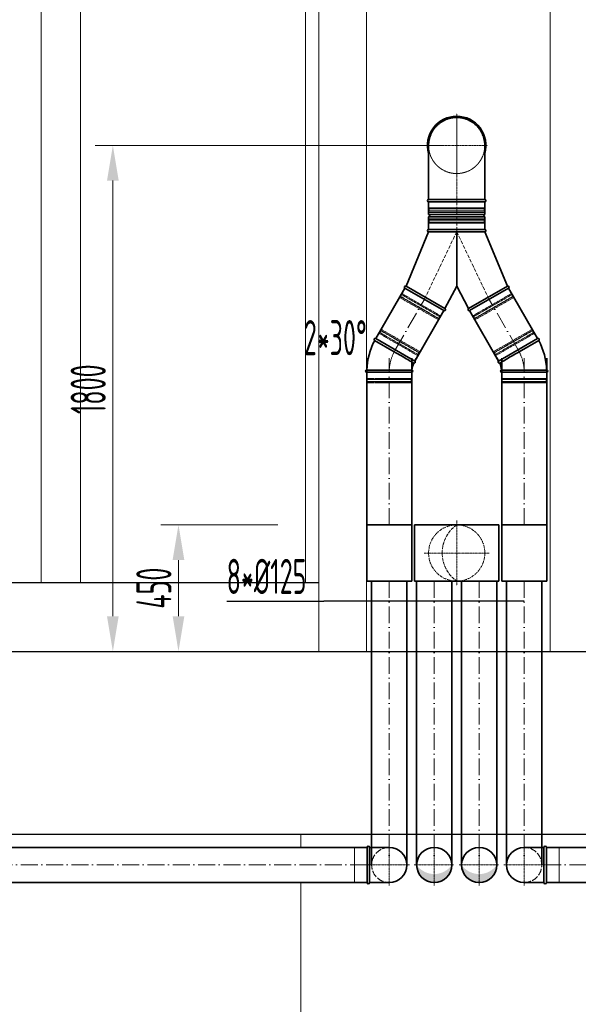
# Model space of a CAD drawing. Header units: millimetres. Extents: x -20688 to 44066, y -7315 to 67290.
# Tile 62 of 75: x 20378 to 22364, y 39869 to 43372. Entities that reach past the tile are written whole.
import ezdxf

# ---------------------------------------------------------------- set-up
doc = ezdxf.new("R2010")
doc.units = ezdxf.units.MM
for name, pattern in [('ACAD_ISO02W100', [15, 12, -3]), ('ACAD_ISO10W100', [18, 12, -3, 0, -3]), ('phl_thick', [0])]:
    doc.linetypes.add(name, pattern=pattern)
for name, color, linetype, lineweight in [('UT_KOTY - DIMENZE', 7, 'Continuous', 5), ('VZT_01 SUP (PŘÍVOD) - OBRYS', 5, 'Continuous', 35), ('VZT_02 SUP (PŘÍVOD) - OSA', 5, 'ACAD_ISO10W100', 5), ('VZT_04 SUP (PŘÍVOD) - SKRYTÉ', 5, 'ACAD_ISO02W100', 5), ('VZT_05 ETA (ODVOD) - OBRYS', 6, 'Continuous', 35), ('VZT_06 ETA (ODVOD) - OSA', 6, 'ACAD_ISO10W100', 5), ('VZT_08 ETA (ODVOD) - SKRYTÉ', 6, 'ACAD_ISO02W100', 5), ('VZT_0A SUP (PŘÍVOD)', 5, 'Continuous', 35), ('VZT_0B ETA (ODVOD)', 6, 'Continuous', 35), ('VZT_50 POPIS - OBECNE', 7, 'Continuous', 13), ('VZT_60_KOTY - DIMENZE', 7, 'Continuous', 5)]:
    doc.layers.add(name, color=color, linetype=linetype, lineweight=lineweight)
doc.layers.add('VZT_03 SUP (PŘÍVOD) - NETISK', color=8, linetype='ACAD_ISO02W100', lineweight=5, plot=False)
doc.styles.add('EVORA_125', font='isocp.shx', dxfattribs={"width": 0.6, "height": 125})
doc.styles.add('ISOCP 2.5', font='isocp.shx', dxfattribs={"width": 0.6, "height": 2.5})

msp = doc.modelspace()

# ---------------------------------------------------------------- hatches: boundary and pattern name
at = {"layer": 'VZT_05 ETA (ODVOD) - OBRYS'}
h = msp.add_hatch(color=256, dxfattribs=at)
h.dxf.hatch_style = 1
h.paths.add_polyline_path([(21789.4, 40364.3, 0.242708), (21851.9, 40332), (21851.9, 40301.8, -0.414214)])
h.paths.add_polyline_path([(21851.9, 40301.8), (21851.9, 40332, 0.242708), (21914.4, 40364.3, -0.414214)])
h = msp.add_hatch(color=256, dxfattribs=at)
h.dxf.hatch_style = 1
h.paths.add_polyline_path([(22074.4, 40364.3, -0.242708), (22011.9, 40332), (22011.9, 40301.8, 0.414214)])
h.paths.add_polyline_path([(22011.9, 40301.8), (22011.9, 40332, -0.242708), (21949.4, 40364.3, 0.414214)])

# ---------------------------------------------------------------- linework, layer by layer
at = {"color": 8, "lineweight": 9, "ltscale": 0.5}
for p, q in [((20453.8, 45104.3), (20453.8, 41369.3)), ((20593.8, 45104.3), (20593.8, 41369.3)), ((21393.7, 45104.3), (21393.7, 41369.3)), ((21441.1, 43704.3), (21441.1, 41124.3)), ((21610.5, 43524.3), (21610.5, 41124.3)), ((22264.4, 43524.3), (22264.4, 41124.3)), ((21377.7, 40426.8), (21377.7, 40474.3))]:
    msp.add_line(p, q, dxfattribs=at)
at = {"color": 8}
for p, q in [((17339.3, 41369.3), (21441.1, 41369.3)), ((17339.3, 41124.3), (24945.2, 41124.3)), ((17339.3, 40474.3), (24945.2, 40474.3))]:
    msp.add_line(p, q, dxfattribs=at)
for centre in [(21851.9, 40364.3), (22011.9, 40364.3)]:
    msp.add_circle(centre, 62.5)
at = {"layer": 'UT_KOTY - DIMENZE'}
for p, q in [((21881.9, 42924.3), (20646.4, 42924.3)), ((20708.9, 41249.3), (20708.9, 42799.3)), ((21295.2, 41574.3), (20879.8, 41574.3)), ((20942.3, 41249.3), (20942.3, 41449.3)), ((20658.9, 41124.3), (20646.4, 41124.3)), ((20992.3, 41124.3), (21004.8, 41124.3))]:
    msp.add_line(p, q, dxfattribs=at)
at = {"layer": 'UT_KOTY - DIMENZE', "lineweight": 9}
for points in [[(20688.1, 42799.3), (20729.7, 42799.3), (20708.9, 42924.3)], [(20921.5, 41449.3), (20963.2, 41449.3), (20942.3, 41574.3)], [(20688.1, 41249.3), (20729.7, 41249.3), (20708.9, 41124.3)], [(20921.5, 41249.3), (20963.2, 41249.3), (20942.3, 41124.3)]]:
    msp.add_solid(points, dxfattribs=at)
at = {"layer": 'VZT_01 SUP (PŘÍVOD) - OBRYS'}
for p, q in [((21831.9, 42924.1), (21831.9, 42732.3)), ((22031.9, 42732.3), (22031.9, 42924.1)), ((22031.9, 42732.3), (21831.9, 42732.3)), ((21831.9, 42724.3), (21931.9, 42724.3)), ((21831.9, 42724.3), (22031.9, 42724.3)), ((21831.9, 42724.3), (21831.9, 42678.8)), ((21931.9, 42724.3), (22031.9, 42724.3)), ((22031.9, 42724.3), (22031.9, 42678.8)), ((21831.9, 42678.8), (22031.9, 42678.8)), ((21831.9, 42670.8), (22031.9, 42670.8)), ((21831.9, 42670.8), (21831.9, 42625.3)), ((22031.9, 42670.8), (22031.9, 42625.3)), ((21831.9, 42617.4), (21751.6, 42423.7)), ((22031.9, 42625.4), (21831.9, 42625.4)), ((21831.9, 42625.3), (22031.9, 42625.3)), ((21931.9, 42617.4), (21831.9, 42617.4)), ((22031.9, 42617.4), (21931.9, 42617.4)), ((22112.1, 42423.7), (22031.9, 42617.4)), ((21890.1, 42343.7), (21751.6, 42423.7)), ((21890.1, 42343.7), (21931.9, 42424.2)), ((21931.9, 42424.2), (21973.6, 42343.7)), ((21973.6, 42343.7), (22112.1, 42423.7)), ((21747.6, 42416.8), (21886.1, 42336.8)), ((22116.1, 42416.8), (21977.6, 42336.8)), ((21709.4, 42190.3), (21640, 42230.4)), ((21644, 42237.3), (21782.6, 42157.3)), ((22219.7, 42237.3), (22081.1, 42157.3)), ((22154.3, 42190.3), (22223.7, 42230.4)), ((21692, 42125.3), (21611.9, 42125.3)), ((21771.9, 42117.3), (21611.9, 42117.3)), ((22091.9, 42117.3), (22251.9, 42117.3)), ((22171.8, 42125.3), (22251.9, 42125.3))]:
    msp.add_line(p, q, dxfattribs=at)
for points in [[(21747.6, 42416.7), (21644, 42237.3)], [(22116.1, 42416.7), (22219.7, 42237.3)], [(21886.1, 42336.7), (21782.6, 42157.3)], [(21977.6, 42336.7), (22081.1, 42157.3)], [(21611.9, 42167.3), (21611.9, 41574.3)], [(21771.9, 42167.3), (21771.9, 41574.3)], [(22091.9, 42167.3), (22091.9, 41574.3)], [(22251.9, 42167.3), (22251.9, 41574.3)], [(21629.4, 40364.3), (21629.4, 41374.3)], [(21754.4, 40364.3), (21754.4, 41374.3)], [(22109.4, 40364.3), (22109.4, 41374.3)], [(22234.4, 40364.3), (22234.4, 41374.3)], [(19203.5, 40426.8), (21612.9, 40426.8)], [(21612.9, 40426.8), (21612.9, 40301.8)], [(21621.9, 40426.8), (21621.9, 40301.8)], [(21621.9, 40426.8), (21691.9, 40426.8)], [(22241.9, 40426.8), (22171.9, 40426.8)], [(22241.9, 40301.8), (22241.9, 40426.8)], [(22250.9, 40426.8), (23294.2, 40426.8)], [(22250.9, 40301.8), (22250.9, 40426.8)], [(19203.5, 40301.8), (21612.9, 40301.8)], [(21621.9, 40301.8), (21691.9, 40301.8)], [(22241.9, 40301.8), (22171.9, 40301.8)], [(22250.9, 40301.8), (23294.2, 40301.8)]]:
    msp.add_lwpolyline(points, dxfattribs=at)
for centre, radius, start, end in [((21931.9, 42924.3), 104, 90, 195.9424), ((21931.9, 42924.3), 104, 344.0576, 90), ((21831.9, 42728.3), 4, 90, 270), ((22031.9, 42728.3), 4, 270, 90), ((21831.9, 42674.8), 4, 270, 90), ((22031.9, 42674.8), 4, 90, 270), ((21831.9, 42621.4), 4, 90, 270), ((22031.9, 42621.4), 4, 270, 90), ((21749.6, 42420.2), 4, 60, 240), ((22114.1, 42420.2), 4, 300, 120), ((21888.1, 42340.2), 4, 240, 60), ((21975.6, 42340.2), 4, 120, 300), ((21851.9, 42117.3), 240, 151.9102, 178.0898), ((21642, 42233.8), 4, 60, 240), ((22221.7, 42233.8), 4, 300, 120), ((22011.9, 42117.3), 240, 1.9102, 28.0898), ((21851.9, 42117.3), 80, 155.7248, 174.2752), ((21780.6, 42153.8), 4, 245.7248, 60), ((22083.1, 42153.8), 4, 120, 294.2752), ((22011.9, 42117.3), 80, 5.7248, 24.2752), ((21611.9, 42121.3), 4, 90, 270), ((21771.9, 42121.3), 4, 270, 84.2752), ((22091.9, 42121.3), 4, 95.7248, 270), ((22251.9, 42121.3), 4, 270, 90), ((21617.4, 40426.8), 4.5, 0, 180), ((21691.9, 40364.3), 62.5, 270, 90), ((22171.9, 40364.3), 62.5, 90, 270), ((22246.4, 40426.8), 4.5, 0, 180), ((21617.4, 40301.8), 4.5, 180, 0), ((22246.4, 40301.8), 4.5, 180, 0)]:
    msp.add_arc(centre, radius, start, end, dxfattribs=at)
for points, knots in [([(22031.9, 42924.2), (22031.8, 42925.7), (22031.8, 42927.3), (22031.7, 42930.4), (22031.5, 42932.1), (22031.2, 42935.4), (22031, 42937), (22030.5, 42940.3), (22030.3, 42942), (22029.6, 42945.3), (22029.2, 42946.9), (22028.4, 42950.2), (22028, 42951.8), (22027, 42954.9), (22026.5, 42956.5), (22025.4, 42959.5), (22024.8, 42961), (22023.6, 42963.8), (22023, 42965.3), (22021.6, 42968.2), (22020.9, 42969.7), (22019.4, 42972.6), (22018.5, 42974), (22016.8, 42976.9), (22015.9, 42978.3), (22014.1, 42981.1), (22013.1, 42982.5), (22011.1, 42985.2), (22010.1, 42986.5), (22008, 42989), (22006.9, 42990.3), (22004.7, 42992.6), (22003.6, 42993.8), (22001.5, 42996), (22000.3, 42997.1), (21997.9, 42999.2), (21996.7, 43000.3), (21994.2, 43002.4), (21992.9, 43003.4), (21990.2, 43005.4), (21988.8, 43006.4), (21986, 43008.2), (21984.6, 43009.1), (21981.7, 43010.9), (21980.3, 43011.7), (21977.3, 43013.2), (21975.9, 43014), (21973, 43015.3), (21971.5, 43016), (21968.7, 43017.1), (21967.2, 43017.7), (21964.2, 43018.8), (21962.6, 43019.3), (21959.5, 43020.3), (21957.9, 43020.7), (21954.6, 43021.5), (21953, 43021.9), (21949.7, 43022.6), (21948, 43022.9), (21944.7, 43023.3), (21943.1, 43023.5), (21939.8, 43023.9), (21938.2, 43024), (21935, 43024.1), (21933.4, 43024.2), (21931.9, 43024.2), (21930.3, 43024.2), (21928.7, 43024.1), (21925.5, 43024), (21923.9, 43023.9), (21920.6, 43023.5), (21919, 43023.3), (21915.7, 43022.9), (21914, 43022.6), (21910.7, 43021.9), (21909.1, 43021.5), (21905.8, 43020.7), (21904.2, 43020.3), (21901.1, 43019.3), (21899.5, 43018.8), (21896.5, 43017.7), (21895, 43017.1), (21892.2, 43016), (21890.7, 43015.3), (21887.8, 43014), (21886.4, 43013.2), (21883.4, 43011.7), (21882, 43010.9), (21879.1, 43009.1), (21877.7, 43008.2), (21874.9, 43006.4), (21873.5, 43005.4), (21870.8, 43003.4), (21869.5, 43002.4), (21867, 43000.3), (21865.8, 42999.2), (21863.4, 42997.1), (21862.2, 42996), (21860.1, 42993.8), (21859, 42992.6), (21856.8, 42990.3), (21855.7, 42989), (21853.6, 42986.5), (21852.6, 42985.2), (21850.6, 42982.5), (21849.6, 42981.1), (21847.8, 42978.3), (21846.9, 42976.9), (21845.2, 42974), (21844.3, 42972.6), (21842.8, 42969.7), (21842.1, 42968.2), (21840.7, 42965.3), (21840.1, 42963.8), (21838.9, 42961), (21838.3, 42959.5), (21837.2, 42956.5), (21836.7, 42954.9), (21835.7, 42951.8), (21835.3, 42950.2), (21834.5, 42946.9), (21834.1, 42945.3), (21833.4, 42942), (21833.2, 42940.3), (21832.7, 42937), (21832.5, 42935.4), (21832.2, 42932.1), (21832, 42930.4), (21831.9, 42927.3), (21831.9, 42925.7), (21831.9, 42924.2)], [-148.058014, -148.058014, -148.058014, -148.058014, -143.505913, -143.505913, -138.87378, -138.87378, -134.241647, -134.241647, -129.609514, -129.609514, -124.977381, -124.977381, -120.345248, -120.345248, -115.713115, -115.713115, -111.080982, -111.080982, -106.451331, -106.451331, -101.82168, -101.82168, -97.192029, -97.192029, -92.562378, -92.562378, -87.932727, -87.932727, -83.303076, -83.303076, -78.673425, -78.673425, -74.043774, -74.043774, -69.415617, -69.415617, -64.787461, -64.787461, -60.159305, -60.159305, -55.531148, -55.531148, -50.902992, -50.902992, -46.274836, -46.274836, -41.646679, -41.646679, -37.018523, -37.018523, -32.391208, -32.391208, -27.763892, -27.763892, -23.136577, -23.136577, -18.509262, -18.509262, -13.881946, -13.881946, -9.254631, -9.254631, -4.627315, -4.627315, 0, 0, 0, 4.627315, 4.627315, 9.254631, 9.254631, 13.881946, 13.881946, 18.509262, 18.509262, 23.136577, 23.136577, 27.763892, 27.763892, 32.391208, 32.391208, 37.018523, 37.018523, 41.646679, 41.646679, 46.274836, 46.274836, 50.902992, 50.902992, 55.531148, 55.531148, 60.159305, 60.159305, 64.787461, 64.787461, 69.415617, 69.415617, 74.043774, 74.043774, 78.673425, 78.673425, 83.303076, 83.303076, 87.932727, 87.932727, 92.562378, 92.562378, 97.192029, 97.192029, 101.82168, 101.82168, 106.451331, 106.451331, 111.080982, 111.080982, 115.713115, 115.713115, 120.345248, 120.345248, 124.977381, 124.977381, 129.609514, 129.609514, 134.241647, 134.241647, 138.87378, 138.87378, 143.505913, 143.505913, 148.058014, 148.058014, 148.058014, 148.058014]), ([(21931.9, 42617.4), (21931.9, 42617.4), (21931.9, 42617.4), (21931.9, 42574.9), (21931.9, 42534.2), (21931.9, 42485.9), (21931.9, 42470.1), (21931.9, 42449.5), (21931.9, 42442.4), (21931.9, 42432.5), (21931.9, 42428.9), (21931.9, 42425.4), (21931.9, 42424.6), (21931.9, 42424.3), (21931.9, 42424.2), (21931.9, 42424.2)], [-0.009717, -0.009717, -0.009717, -0.009717, 0, 0, 127.842465, 127.842465, 187.289864, 187.289864, 219.953677, 219.953677, 244.621409, 244.621409, 258.413873, 258.413873, 261.998107, 261.998107, 261.998107, 261.998107]), ([(21709.4, 42190.3), (21718.1, 42185.3), (21726.8, 42180.2), (21743.4, 42170.7), (21751.1, 42166.2), (21764.1, 42158.7), (21769.4, 42155.7), (21776.7, 42151.5), (21778.7, 42150.3), (21778.9, 42150.2), (21778.9, 42150.2), (21778.9, 42150.2)], [126.0101, 126.0101, 126.0101, 126.0101, 156.346991, 156.346991, 187.715318, 187.715318, 219.098612, 219.098612, 250.374979, 250.374979, 252.303842, 252.303842, 252.303842, 252.303842]), ([(22154.3, 42190.3), (22145.6, 42185.3), (22136.9, 42180.2), (22120.3, 42170.7), (22112.6, 42166.2), (22099.6, 42158.7), (22094.3, 42155.7), (22087, 42151.5), (22085, 42150.3), (22084.8, 42150.2), (22084.8, 42150.2), (22084.8, 42150.2)], [126.0101, 126.0101, 126.0101, 126.0101, 156.346991, 156.346991, 187.715318, 187.715318, 219.098612, 219.098612, 250.374979, 250.374979, 252.303842, 252.303842, 252.303842, 252.303842]), ([(21772.2, 42125.3), (21772.2, 42125.3), (21770.5, 42125.3), (21763.3, 42125.3), (21757.8, 42125.3), (21743.5, 42125.3), (21735, 42125.3), (21716, 42125.3), (21705.7, 42125.3), (21694.2, 42125.3), (21693, 42125.3), (21692, 42125.3)], [252.303842, 252.303842, 252.303842, 252.303842, 281.459213, 281.459213, 312.599223, 312.599223, 343.921708, 343.921708, 375.291286, 375.291286, 378.595621, 378.595621, 378.595621, 378.595621]), ([(22091.5, 42125.3), (22091.5, 42125.3), (22093.2, 42125.3), (22100.4, 42125.3), (22105.9, 42125.3), (22120.2, 42125.3), (22128.7, 42125.3), (22147.7, 42125.3), (22158, 42125.3), (22169.6, 42125.3), (22170.7, 42125.3), (22171.8, 42125.3)], [252.303842, 252.303842, 252.303842, 252.303842, 281.459213, 281.459213, 312.599223, 312.599223, 343.921708, 343.921708, 375.291286, 375.291286, 378.595621, 378.595621, 378.595621, 378.595621])]:
    msp.add_open_spline(points, degree=3, knots=knots, dxfattribs=at)
for points in [[(21831.9, 42924.2), (21831.9, 42924.2), (21831.9, 42924.1), (21831.9, 42924.1)], [(22031.9, 42924.1), (22031.9, 42924.1), (22031.9, 42924.2), (22031.9, 42924.2)]]:
    msp.add_open_spline(points, degree=3, dxfattribs=at)
at = {"layer": 'VZT_02 SUP (PŘÍVOD) - OSA', "ltscale": 0.3}
for p in [(21931.9, 43034.3), (21931.9, 42814.3)]:
    msp.add_line(p, (21931.9, 42924.3), dxfattribs=at)
for points in [[(21931.9, 42724.3), (21931.9, 43038.3)], [(21821.9, 42924.3), (22041.9, 42924.3)], [(21691.9, 40436.8), (21691.9, 40364.3)], [(22171.9, 40364.3), (22171.9, 40436.8)], [(21691.9, 40364.3), (21612.9, 40364.3)], [(21764.4, 40364.3), (21691.9, 40364.3)], [(21691.9, 40364.3), (21691.9, 40291.8)], [(22099.4, 40364.3), (22171.9, 40364.3)], [(22171.9, 40364.3), (22250.9, 40364.3)], [(22171.9, 40291.8), (22171.9, 40364.3)]]:
    msp.add_lwpolyline(points, dxfattribs=at)
at = {"layer": 'VZT_02 SUP (PŘÍVOD) - OSA'}
for points in [[(21931.9, 42724.3), (21931.9, 42625.3)], [(21931.9, 42625.4), (21931.9, 42617.4), (21816.9, 42376.8)], [(21931.9, 42625.4), (21931.9, 42617.4), (22046.9, 42376.8)]]:
    msp.add_lwpolyline(points, dxfattribs=at)
at = {"layer": 'VZT_02 SUP (PŘÍVOD) - OSA', "ltscale": 5}
for points in [[(21713.3, 42197.3), (21816.9, 42376.7)], [(22150.4, 42197.3), (22046.9, 42376.7)], [(21691.9, 41574.3), (21691.9, 42167.3)], [(22171.9, 41574.3), (22171.9, 42167.3)], [(21691.9, 41374.3), (21691.9, 40364.3)], [(22171.9, 41374.3), (22171.9, 40364.3)], [(21612.9, 40364.3), (19203.5, 40364.3)], [(23294.2, 40364.3), (22250.9, 40364.3)]]:
    msp.add_lwpolyline(points, dxfattribs=at)
at = {"layer": 'VZT_02 SUP (PŘÍVOD) - OSA', "ltscale": 0.3, "elevation": 0}
for points in [[(21691.9, 42117.3), (21691.9, 42117.3, -0.131652), (21713.3, 42197.3, -0.131652)], [(22171.9, 42117.3), (22171.9, 42117.3, 0.131652), (22150.4, 42197.3, 0.131652)]]:
    msp.add_lwpolyline(points, format="xyb", dxfattribs=at)
at = {"layer": 'VZT_03 SUP (PŘÍVOD) - NETISK', "ltscale": 0.4}
for p, q in [((21832.9, 42702.3), (21832.9, 42724.3)), ((22030.9, 42702.3), (22030.9, 42724.3)), ((22031.9, 42724.3), (22031.9, 42686.3)), ((21931.9, 42698.8), (21831.9, 42698.8)), ((21831.9, 42698.3), (21831.9, 42698.8)), ((21931.9, 42698.3), (21831.9, 42698.3)), ((21931.9, 42691.3), (21831.9, 42691.3)), ((21831.9, 42690.8), (21831.9, 42691.3)), ((21931.9, 42690.8), (21831.9, 42690.8)), ((21831.9, 42686.3), (22031.9, 42686.3)), ((21931.9, 42702.3), (21832.9, 42702.3)), ((21931.9, 42690.3), (21832.9, 42690.3)), ((21832.9, 42686.3), (21832.9, 42690.3)), ((21931.9, 42686.3), (21832.9, 42686.3)), ((21833.9, 42698.8), (21833.9, 42702.3)), ((21833.9, 42691.3), (21833.9, 42698.3)), ((21833.9, 42690.3), (21833.9, 42690.8)), ((22030.9, 42702.3), (21931.9, 42702.3)), ((22031.9, 42698.8), (21931.9, 42698.8)), ((22031.9, 42698.3), (21931.9, 42698.3)), ((22031.9, 42691.3), (21931.9, 42691.3)), ((22031.9, 42690.8), (21931.9, 42690.8)), ((22030.9, 42690.3), (21931.9, 42690.3)), ((22030.9, 42686.3), (21931.9, 42686.3)), ((22029.9, 42698.8), (22029.9, 42702.3)), ((22029.9, 42691.3), (22029.9, 42698.3)), ((22029.9, 42690.3), (22029.9, 42690.8)), ((22030.9, 42686.3), (22030.9, 42690.3)), ((22031.9, 42698.3), (22031.9, 42698.8)), ((22031.9, 42690.8), (22031.9, 42691.3)), ((22031.9, 42658.9), (21831.9, 42658.9)), ((21831.9, 42658.9), (21831.9, 42658.4)), ((22031.9, 42658.4), (21831.9, 42658.4)), ((22031.9, 42651.4), (21831.9, 42651.4)), ((21831.9, 42651.4), (21831.9, 42650.9)), ((22031.9, 42650.9), (21831.9, 42650.9)), ((22030.9, 42663.4), (21832.9, 42663.4)), ((21832.9, 42663.4), (21832.9, 42659.4)), ((22030.9, 42659.4), (21832.9, 42659.4)), ((22030.9, 42647.4), (21832.9, 42647.4)), ((21832.9, 42647.4), (21832.9, 42625.4)), ((21833.9, 42659.4), (21833.9, 42658.9)), ((21833.9, 42658.4), (21833.9, 42651.4)), ((21833.9, 42650.9), (21833.9, 42647.4)), ((22029.9, 42659.4), (22029.9, 42658.9)), ((22029.9, 42658.4), (22029.9, 42651.4)), ((22029.9, 42650.9), (22029.9, 42647.4)), ((22030.9, 42663.4), (22030.9, 42659.4)), ((22030.9, 42647.4), (22030.9, 42625.4)), ((22031.9, 42658.9), (22031.9, 42658.4)), ((22031.9, 42651.4), (22031.9, 42650.9)), ((21732.8, 42387.2), (21736.3, 42393.2)), ((21734.6, 42394.2), (21734.8, 42394.7)), ((21734.6, 42394.2), (21873.1, 42314.2)), ((21734.8, 42394.7), (21873.4, 42314.7)), ((21736.6, 42393.7), (21738.3, 42396.7)), ((21737.4, 42397.2), (21748.4, 42416.3)), ((21737.4, 42397.2), (21874.3, 42318.2)), ((22126.3, 42397.2), (21989.4, 42318.2)), ((22128.9, 42394.7), (21990.3, 42314.7)), ((22129.1, 42394.2), (21990.6, 42314.2)), ((22126.3, 42397.2), (22115.3, 42416.3)), ((22127.2, 42393.7), (22125.4, 42396.7)), ((22130.9, 42387.2), (22127.4, 42393.2)), ((22129.1, 42394.2), (22128.9, 42394.7)), ((21729.4, 42383.3), (21731.4, 42386.8)), ((21729.4, 42383.3), (21866.3, 42304.3)), ((21730.8, 42387.7), (21731.1, 42388.2)), ((21730.8, 42387.7), (21869.4, 42307.7)), ((21731.1, 42388.2), (21869.6, 42308.2)), ((21731.4, 42386.8), (21868.3, 42307.8)), ((21732.3, 42386.3), (21732.6, 42386.7)), ((22132.6, 42388.2), (21994.1, 42308.2)), ((22132.9, 42387.7), (21994.3, 42307.7)), ((22132.3, 42386.8), (21995.4, 42307.8)), ((22134.3, 42383.3), (21997.4, 42304.3)), ((22131.4, 42386.3), (22131.2, 42386.7)), ((22134.3, 42383.3), (22132.3, 42386.8)), ((22132.9, 42387.7), (22132.6, 42388.2)), ((21871.7, 42315.7), (21873.4, 42318.7)), ((21874.3, 42318.2), (21885.3, 42337.3)), ((21989.4, 42318.2), (21978.4, 42337.3)), ((21992.1, 42315.7), (21990.3, 42318.7)), ((21866.3, 42304.3), (21868.3, 42307.8)), ((21867.4, 42308.3), (21867.7, 42308.7)), ((21867.9, 42309.2), (21871.4, 42315.2)), ((21869.4, 42307.7), (21869.6, 42308.2)), ((21873.1, 42314.2), (21873.4, 42314.7)), ((21990.6, 42314.2), (21990.3, 42314.7)), ((21995.8, 42309.2), (21992.3, 42315.2)), ((21994.3, 42307.7), (21994.1, 42308.2)), ((21997.4, 42304.3), (21995.4, 42307.8)), ((21996.3, 42308.3), (21996.1, 42308.7)), ((21655.9, 42255.8), (21644.9, 42236.8)), ((21792.7, 42176.8), (21655.9, 42255.8)), ((21658.5, 42258.4), (21656.7, 42255.3)), ((21657, 42259.8), (21656.8, 42259.4)), ((21795.3, 42179.4), (21656.8, 42259.4)), ((21795.6, 42179.8), (21657, 42259.8)), ((21662.2, 42264.9), (21658.7, 42258.8)), ((21660.8, 42266.3), (21660.5, 42265.9)), ((21799.1, 42185.9), (21660.5, 42265.9)), ((21799.3, 42186.3), (21660.8, 42266.3)), ((21663.9, 42269.7), (21661.9, 42266.2)), ((21798.7, 42187.2), (21661.9, 42266.2)), ((21662.7, 42265.7), (21662.5, 42265.3)), ((21800.7, 42190.7), (21663.9, 42269.7)), ((22063, 42190.7), (22199.8, 42269.7)), ((22064.4, 42186.3), (22202.9, 42266.3)), ((22064.6, 42185.9), (22203.2, 42265.9)), ((22065, 42187.2), (22201.8, 42266.2)), ((22068.1, 42179.8), (22206.7, 42259.8)), ((22068.4, 42179.4), (22206.9, 42259.4)), ((22071, 42176.8), (22207.8, 42255.8)), ((22199.8, 42269.7), (22201.8, 42266.2)), ((22201, 42265.7), (22201.2, 42265.3)), ((22201.5, 42264.9), (22205, 42258.8)), ((22202.9, 42266.3), (22203.2, 42265.9)), ((22205.2, 42258.4), (22207, 42255.3)), ((22206.7, 42259.8), (22206.9, 42259.4)), ((22207.8, 42255.8), (22218.8, 42236.8)), ((21793.6, 42180.4), (21791.8, 42177.3)), ((21797.3, 42186.9), (21793.8, 42180.8)), ((21795.6, 42179.8), (21795.3, 42179.4)), ((21797.8, 42187.7), (21797.6, 42187.3)), ((21800.7, 42190.7), (21798.7, 42187.2)), ((21799.3, 42186.3), (21799.1, 42185.9)), ((22063, 42190.7), (22065, 42187.2)), ((22064.4, 42186.3), (22064.6, 42185.9)), ((22065.9, 42187.7), (22066.1, 42187.3)), ((22066.4, 42186.9), (22069.9, 42180.8)), ((22068.1, 42179.8), (22068.4, 42179.4)), ((22070.1, 42180.4), (22071.9, 42177.3)), ((21792.7, 42176.8), (21781.7, 42157.8)), ((22071, 42176.8), (22082, 42157.8)), ((21612.9, 42117.3), (21612.9, 42095.3)), ((21770.9, 42117.3), (21770.9, 42095.3)), ((22092.9, 42117.3), (22092.9, 42095.3)), ((22250.9, 42117.3), (22250.9, 42095.3)), ((21771.9, 42091.8), (21611.9, 42091.8)), ((21611.9, 42091.8), (21611.9, 42091.3)), ((21771.9, 42091.3), (21611.9, 42091.3)), ((21771.9, 42084.3), (21611.9, 42084.3)), ((21611.9, 42084.3), (21611.9, 42083.8)), ((21771.9, 42083.8), (21611.9, 42083.8)), ((21770.9, 42095.3), (21612.9, 42095.3)), ((21770.9, 42083.3), (21612.9, 42083.3)), ((21612.9, 42083.3), (21612.9, 42079.3)), ((21770.9, 42079.3), (21612.9, 42079.3)), ((21613.9, 42095.3), (21613.9, 42091.8)), ((21613.9, 42091.3), (21613.9, 42084.3)), ((21613.9, 42083.8), (21613.9, 42083.3)), ((21769.9, 42095.3), (21769.9, 42091.8)), ((21769.9, 42091.3), (21769.9, 42084.3)), ((21769.9, 42083.8), (21769.9, 42083.3)), ((21770.9, 42083.3), (21770.9, 42079.3)), ((21771.9, 42091.8), (21771.9, 42091.3)), ((21771.9, 42084.3), (21771.9, 42083.8)), ((22091.9, 42091.8), (22251.9, 42091.8)), ((22091.9, 42091.8), (22091.9, 42091.3)), ((22091.9, 42091.3), (22251.9, 42091.3)), ((22091.9, 42084.3), (22251.9, 42084.3)), ((22091.9, 42084.3), (22091.9, 42083.8)), ((22091.9, 42083.8), (22251.9, 42083.8)), ((22092.9, 42095.3), (22250.9, 42095.3)), ((22092.9, 42083.3), (22250.9, 42083.3)), ((22092.9, 42083.3), (22092.9, 42079.3)), ((22092.9, 42079.3), (22250.9, 42079.3)), ((22093.9, 42095.3), (22093.9, 42091.8)), ((22093.9, 42091.3), (22093.9, 42084.3)), ((22093.9, 42083.8), (22093.9, 42083.3)), ((22249.9, 42095.3), (22249.9, 42091.8)), ((22249.9, 42091.3), (22249.9, 42084.3)), ((22249.9, 42083.8), (22249.9, 42083.3)), ((22250.9, 42083.3), (22250.9, 42079.3)), ((22251.9, 42091.8), (22251.9, 42091.3)), ((22251.9, 42084.3), (22251.9, 42083.8))]:
    msp.add_line(p, q, dxfattribs=at)
for points in [[(21612.9, 40426.8), (21567.9, 40426.8), (21567.9, 40301.8), (21612.9, 40301.8)], [(22250.9, 40301.8), (22295.9, 40301.8), (22295.9, 40426.8), (22250.9, 40426.8)]]:
    msp.add_lwpolyline(points, dxfattribs=at)
at = {"layer": 'VZT_04 SUP (PŘÍVOD) - SKRYTÉ', "ltscale": 2}
for centre, start, end in [((21691.9, 40364.3), 90, 270), ((22171.9, 40364.3), 270, 90)]:
    msp.add_arc(centre, 62.5, start, end, dxfattribs=at)
at = {"layer": 'VZT_04 SUP (PŘÍVOD) - SKRYTÉ', "ltscale": 0.1}
msp.add_open_spline([(22031.9, 42924.4), (22031.8, 42922.8), (22031.8, 42921.3), (22031.7, 42918.1), (22031.5, 42916.5), (22031.2, 42913.2), (22031, 42911.5), (22030.5, 42908.2), (22030.3, 42906.6), (22029.6, 42903.3), (22029.2, 42901.6), (22028.4, 42898.4), (22028, 42896.8), (22027, 42893.6), (22026.5, 42892.1), (22025.4, 42889), (22024.8, 42887.6), (22023.6, 42884.7), (22023, 42883.3), (22021.6, 42880.4), (22020.9, 42878.9), (22019.4, 42876), (22018.5, 42874.5), (22016.8, 42871.7), (22015.9, 42870.2), (22014.1, 42867.4), (22013.1, 42866.1), (22011.1, 42863.4), (22010.1, 42862.1), (22008, 42859.5), (22006.9, 42858.3), (22004.7, 42855.9), (22003.6, 42854.8), (22001.5, 42852.6), (22000.3, 42851.5), (21997.9, 42849.3), (21996.7, 42848.3), (21994.2, 42846.2), (21992.9, 42845.1), (21990.2, 42843.1), (21988.8, 42842.2), (21986, 42840.3), (21984.6, 42839.4), (21981.7, 42837.7), (21980.3, 42836.9), (21977.3, 42835.3), (21975.9, 42834.6), (21973, 42833.2), (21971.5, 42832.6), (21968.7, 42831.4), (21967.2, 42830.8), (21964.2, 42829.7), (21962.6, 42829.2), (21959.5, 42828.3), (21957.9, 42827.8), (21954.6, 42827), (21953, 42826.6), (21949.7, 42826), (21948, 42825.7), (21944.7, 42825.2), (21943.1, 42825), (21939.8, 42824.7), (21938.2, 42824.6), (21935, 42824.4), (21933.4, 42824.4), (21931.9, 42824.4), (21930.3, 42824.4), (21928.7, 42824.4), (21925.5, 42824.6), (21923.9, 42824.7), (21920.6, 42825), (21919, 42825.2), (21915.7, 42825.7), (21914, 42826), (21910.7, 42826.6), (21909.1, 42827), (21905.8, 42827.8), (21904.2, 42828.3), (21901.1, 42829.2), (21899.5, 42829.7), (21896.5, 42830.8), (21895, 42831.4), (21892.2, 42832.6), (21890.7, 42833.2), (21887.8, 42834.6), (21886.4, 42835.3), (21883.4, 42836.9), (21882, 42837.7), (21879.1, 42839.4), (21877.7, 42840.3), (21874.9, 42842.2), (21873.5, 42843.1), (21870.8, 42845.1), (21869.5, 42846.2), (21867, 42848.3), (21865.8, 42849.3), (21863.4, 42851.5), (21862.2, 42852.6), (21860.1, 42854.8), (21859, 42855.9), (21856.8, 42858.3), (21855.7, 42859.5), (21853.6, 42862.1), (21852.6, 42863.4), (21850.6, 42866.1), (21849.6, 42867.4), (21847.8, 42870.2), (21846.9, 42871.7), (21845.2, 42874.5), (21844.3, 42876), (21842.8, 42878.9), (21842.1, 42880.4), (21840.7, 42883.3), (21840.1, 42884.7), (21838.9, 42887.6), (21838.3, 42889), (21837.2, 42892.1), (21836.7, 42893.6), (21835.7, 42896.8), (21835.3, 42898.4), (21834.5, 42901.6), (21834.1, 42903.3), (21833.4, 42906.6), (21833.2, 42908.2), (21832.7, 42911.5), (21832.5, 42913.2), (21832.2, 42916.5), (21832, 42918.1), (21831.9, 42921.3), (21831.9, 42922.8), (21831.9, 42924.4)], degree=3, knots=[-148.058014, -148.058014, -148.058014, -148.058014, -143.505913, -143.505913, -138.87378, -138.87378, -134.241647, -134.241647, -129.609514, -129.609514, -124.977381, -124.977381, -120.345248, -120.345248, -115.713115, -115.713115, -111.080982, -111.080982, -106.451331, -106.451331, -101.82168, -101.82168, -97.192029, -97.192029, -92.562378, -92.562378, -87.932727, -87.932727, -83.303076, -83.303076, -78.673425, -78.673425, -74.043774, -74.043774, -69.415617, -69.415617, -64.787461, -64.787461, -60.159305, -60.159305, -55.531148, -55.531148, -50.902992, -50.902992, -46.274836, -46.274836, -41.646679, -41.646679, -37.018523, -37.018523, -32.391208, -32.391208, -27.763892, -27.763892, -23.136577, -23.136577, -18.509262, -18.509262, -13.881946, -13.881946, -9.254631, -9.254631, -4.627315, -4.627315, 0, 0, 0, 4.627315, 4.627315, 9.254631, 9.254631, 13.881946, 13.881946, 18.509262, 18.509262, 23.136577, 23.136577, 27.763892, 27.763892, 32.391208, 32.391208, 37.018523, 37.018523, 41.646679, 41.646679, 46.274836, 46.274836, 50.902992, 50.902992, 55.531148, 55.531148, 60.159305, 60.159305, 64.787461, 64.787461, 69.415617, 69.415617, 74.043774, 74.043774, 78.673425, 78.673425, 83.303076, 83.303076, 87.932727, 87.932727, 92.562378, 92.562378, 97.192029, 97.192029, 101.82168, 101.82168, 106.451331, 106.451331, 111.080982, 111.080982, 115.713115, 115.713115, 120.345248, 120.345248, 124.977381, 124.977381, 129.609514, 129.609514, 134.241647, 134.241647, 138.87378, 138.87378, 143.505913, 143.505913, 148.058014, 148.058014, 148.058014, 148.058014], dxfattribs=at)
at = {"layer": 'VZT_05 ETA (ODVOD) - OBRYS'}
for points in [[(21789.4, 40364.3), (21789.4, 41374.3)], [(21914.4, 40364.3), (21914.4, 41374.3)], [(21949.4, 40364.3), (21949.4, 41374.3)], [(22074.4, 40364.3), (22074.4, 41374.3)]]:
    msp.add_lwpolyline(points, dxfattribs=at)
for centre in [(21851.9, 40364.3), (22011.9, 40364.3)]:
    msp.add_circle(centre, 62.5, dxfattribs=at)
at = {"layer": 'VZT_06 ETA (ODVOD) - OSA', "ltscale": 0.3}
for p, q in [((21931.9, 41590.3), (21931.9, 41474.3)), ((21815.9, 41474.3), (21931.9, 41474.3)), ((22047.9, 41474.3), (21931.9, 41474.3)), ((21931.9, 41474.3), (21931.9, 41358.3)), ((21851.9, 40364.3), (21851.9, 40436.8)), ((22011.9, 40364.3), (22011.9, 40436.8)), ((21780.4, 40364.3), (21920, 40364.3)), ((21851.9, 40291.8), (21851.9, 40364.3)), ((21940.4, 40364.3), (22080, 40364.3)), ((22011.9, 40291.8), (22011.9, 40364.3))]:
    msp.add_line(p, q, dxfattribs=at)
at = {"layer": 'VZT_06 ETA (ODVOD) - OSA', "ltscale": 5}
for points in [[(21851.9, 41374.3), (21851.9, 40364.3)], [(22011.9, 41374.3), (22011.9, 40364.3)]]:
    msp.add_lwpolyline(points, dxfattribs=at)
at = {"layer": 'VZT_08 ETA (ODVOD) - SKRYTÉ'}
msp.add_circle((21931.9, 41474.3), 100, dxfattribs=at)
msp.add_arc((22003, 41474.3), 122.7, 125.4307, 234.5693, dxfattribs=at)
at = {"layer": 'VZT_0A SUP (PŘÍVOD)'}
for p, q in [((21611.9, 41374.3), (21611.9, 41574.3)), ((21611.9, 41574.3), (21771.9, 41574.3)), ((21771.9, 41574.3), (21771.9, 41374.3)), ((22251.9, 41574.3), (22091.9, 41574.3)), ((22091.9, 41574.3), (22091.9, 41374.3)), ((22251.9, 41374.3), (22251.9, 41574.3)), ((21771.9, 41374.3), (21611.9, 41374.3)), ((22091.9, 41374.3), (22251.9, 41374.3))]:
    msp.add_line(p, q, dxfattribs=at)
at = {"layer": 'VZT_0B ETA (ODVOD)'}
for p, q in [((22081.9, 41574.3), (21781.9, 41574.3)), ((21781.9, 41574.3), (21781.9, 41374.3)), ((22081.9, 41374.3), (22081.9, 41574.3)), ((21781.9, 41374.3), (22081.9, 41374.3))]:
    msp.add_line(p, q, dxfattribs=at)
at = {"layer": 'VZT_50 POPIS - OBECNE', "color": 8, "linetype": 'phl_thick'}
msp.add_line((21377.7, 39199.3), (21377.7, 40301.8), dxfattribs=at)
at = {"layer": 'VZT_60_KOTY - DIMENZE', "linetype": 'ByBlock', "lineweight": -2}
msp.add_line((21509.3, 41303.4), (21459.3, 41303.4), dxfattribs=at)
for points in [[(21113.7, 41303.4), (21459.3, 41303.4)], [(22171.9, 41303.4), (21509.3, 41303.4)]]:
    msp.add_lwpolyline(points, dxfattribs=at)

# ---------------------------------------------------------------- texts
at = {"layer": 'UT_KOTY - DIMENZE', "insert": (20621.4, 42056.8), "char_height": 125, "attachment_point": 5, "rotation": 90, "style": 'ISOCP 2.5'}
msp.add_mtext('1800', dxfattribs=at)
at = {"layer": 'UT_KOTY - DIMENZE', "insert": (20854.8, 41349.3), "char_height": 125, "width": 3.451, "attachment_point": 5, "rotation": 90, "style": 'ISOCP 2.5'}
msp.add_mtext('450', dxfattribs=at)
at = {"layer": 'VZT_60_KOTY - DIMENZE', "lineweight": 9, "style": 'EVORA_125', "width": 0.6}
msp.add_text('2*30°', height=125, dxfattribs=at).set_placement((21388.2, 42178))
at = {"layer": 'VZT_60_KOTY - DIMENZE', "linetype": 'phl_thick', "insert": (21113.7, 41453.4), "char_height": 125, "attachment_point": 1, "style": 'EVORA_125'}
msp.add_mtext('8*%%C125', dxfattribs=at)

doc.saveas('drawing.dxf')
